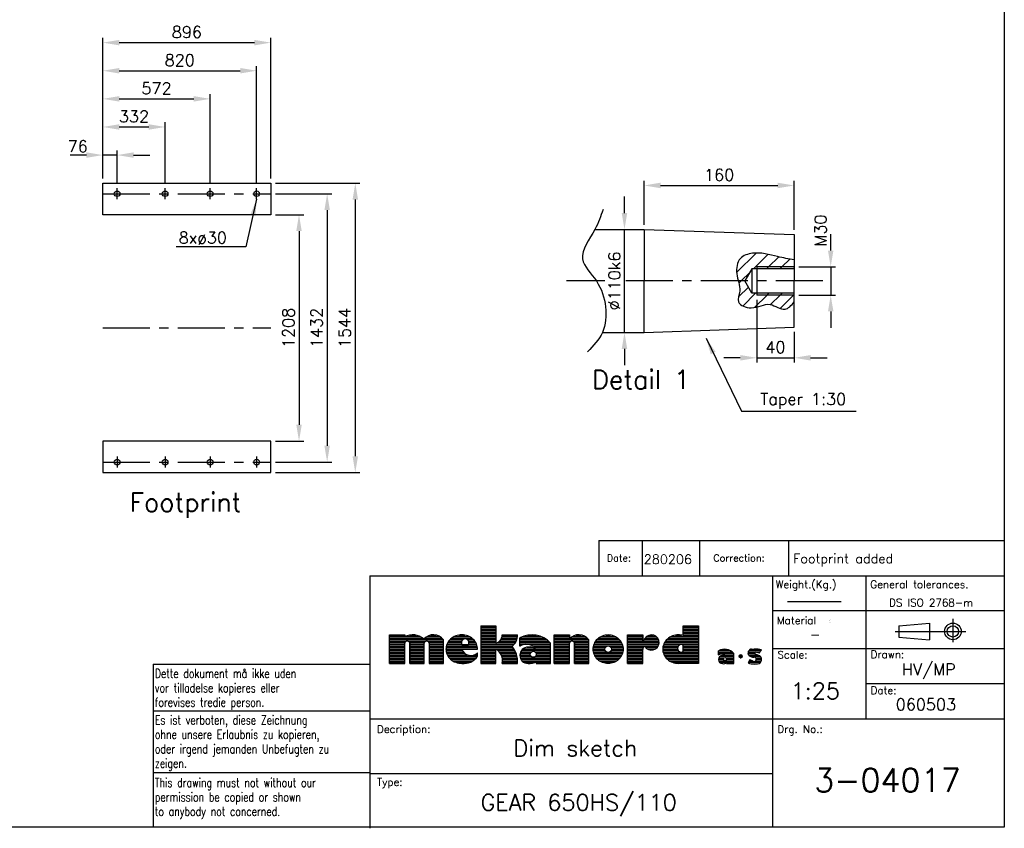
# Model space of a CAD drawing. Extents: x 0 to 10500, y -7 to 7425.
# Tile 3 of 4: x 5250 to 10500, y -7 to 4308. Entities that reach past the tile are written whole.
import ezdxf
from ezdxf.enums import TextEntityAlignment as Align

# ---------------------------------------------------------------- set-up
doc = ezdxf.new("R2010")
doc.units = 0
doc.header["$LTSCALE"] = 200
doc.header["$MEASUREMENT"] = 0
doc.header["$PDSIZE"] = 3
doc.linetypes.add('CENTER', pattern=[2, 1.25, -0.25, 0.25, -0.25])
doc.layers.get('0').update_dxf_attribs({"linetype": 'CONTINUOUS'})
doc.layers.get('DEFPOINTS').update_dxf_attribs({"linetype": 'CONTINUOUS'})
for name, color, linetype in [('1', 3, 'CENTER'), ('2', 1, 'CONTINUOUS'), ('DIM', 1, 'CONTINUOUS'), ('TEKST', 5, 'CONTINUOUS')]:
    doc.layers.add(name, color=color, linetype=linetype)
doc.styles.add('ROMANS', font='ROMANS.shx')
doc.styles.get("Standard").update_dxf_attribs({"font": 'romans.shx'})
doc.styles.add('TYPE-1', font='romans', dxfattribs={"width": 0.76})
doc.dimstyles.new('OPSAT', dxfattribs={"dimtxt": 3.5, "dimasz": 4, "dimexe": 2, "dimexo": 0, "dimgap": 0.09, "dimtad": 1, "dimtoh": 1, "dimdec": 3, "dimzin": 0, "dimdsep": 46, "dimtxsty": 'ROMANS', "dimcen": 0.09, "dimclrd": 256, "dimclre": 256, "dimclrt": 256, "dimadec": 0, "dimazin": 0, "dimtfac": 1, "dimtdec": 3, "dimtix": 1, "dimtmove": 2, "dimatfit": 3, "dimfxl": 1, "dimtolj": 1, "dimarcsym": 0})

# ---------------------------------------------------------------- blocks, each defined once
blk = doc.blocks.new('*D21')
at = {"layer": '1', "color": 6, "linetype": 'ByBlock', "lineweight": -2, "transparency": 16777216}
for p, q in [((8474.8, 3276.1), (8474.8, 3363.6)), ((8473.3, 3188.6), (8499.8, 3188.6)), ((8474.8, 2638.6), (8474.8, 3188.6)), ((8493.2, 2638.6), (8499.8, 2638.6)), ((8474.8, 2551.1), (8474.8, 2463.6))]:
    blk.add_line(p, q, dxfattribs=at)
at = {"layer": '1', "color": 6, "linetype": 'ByBlock', "transparency": 16777216}
for points in [[(8460.2, 3276.1), (8489.3, 3276.1), (8474.8, 3188.6)], [(8460.2, 2551.1), (8489.3, 2551.1), (8474.8, 2638.6)]]:
    blk.add_solid(points, dxfattribs=at)
at = {"layer": 'DEFPOINTS', "color": 0, "linetype": 'ByBlock', "transparency": 16777216}
for p in [(8448.3, 3188.6), (8474.8, 3188.6), (8468.2, 2638.6)]:
    blk.add_point(p, dxfattribs=at)
at = {"layer": '1', "color": 5, "linetype": 'ByBlock', "transparency": 16777216, "insert": (8421.3, 2913.6), "char_height": 62.5, "attachment_point": 5, "rotation": 90}
blk.add_mtext('\\A1;%%c110k6', dxfattribs=at)
blk = doc.blocks.new('*D22')
at = {"layer": '1', "color": 6, "lineweight": -2, "transparency": 16777216}
for p, q in [((9574.3, 3076.1), (9574.3, 3163.6)), ((9404.6, 2988.6), (9599.3, 2988.6)), ((9574.3, 2988.6), (9574.3, 2838.6)), ((9404.6, 2838.6), (9599.3, 2838.6)), ((9574.3, 2751.1), (9574.3, 2663.6))]:
    blk.add_line(p, q, dxfattribs=at)
at = {"layer": '1', "color": 6, "transparency": 16777216}
for points in [[(9559.7, 3076.1), (9588.9, 3076.1), (9574.3, 2988.6)], [(9559.7, 2751.1), (9588.9, 2751.1), (9574.3, 2838.6)]]:
    blk.add_solid(points, dxfattribs=at)
at = {"layer": 'DEFPOINTS', "color": 0, "transparency": 16777216}
for p in [(9379.6, 2988.6), (9379.6, 2838.6), (9574.3, 2838.6)]:
    blk.add_point(p, dxfattribs=at)
at = {"layer": '1', "color": 5, "transparency": 16777216, "insert": (9520.1, 3182.6), "char_height": 62.5, "attachment_point": 5, "rotation": 90}
blk.add_mtext('\\A1;M30', dxfattribs=at)
blk = doc.blocks.new('*D23')
at = {"layer": '1', "color": 6, "linetype": 'ByBlock', "lineweight": -2, "transparency": 16777216}
for p, q in [((9179.6, 2813.6), (9179.6, 2478.7)), ((9379.6, 2641.6), (9379.6, 2478.7)), ((9092.1, 2503.7), (9004.6, 2503.7)), ((9179.6, 2503.7), (9379.6, 2503.7)), ((9467.1, 2503.7), (9554.6, 2503.7))]:
    blk.add_line(p, q, dxfattribs=at)
at = {"layer": '1', "color": 6, "linetype": 'ByBlock', "transparency": 16777216}
for points in [[(9092.1, 2518.3), (9092.1, 2489.1), (9179.6, 2503.7)], [(9467.1, 2518.3), (9467.1, 2489.1), (9379.6, 2503.7)]]:
    blk.add_solid(points, dxfattribs=at)
at = {"layer": 'DEFPOINTS', "color": 0, "linetype": 'ByBlock', "transparency": 16777216}
for p in [(9179.6, 2838.6), (9379.6, 2666.6), (9379.6, 2503.7)]:
    blk.add_point(p, dxfattribs=at)
at = {"layer": '1', "color": 5, "linetype": 'ByBlock', "transparency": 16777216, "insert": (9279.6, 2560), "char_height": 62.5, "attachment_point": 5}
blk.add_mtext('\\A1;40', dxfattribs=at)
blk = doc.blocks.new('*D24')
at = {"layer": '1', "color": 6, "linetype": 'ByBlock', "lineweight": -2, "transparency": 16777216}
for p, q in [((8579.6, 3213.6), (8579.6, 3448.3)), ((8667.1, 3423.3), (9292.1, 3423.3)), ((9379.6, 3185.7), (9379.6, 3448.3))]:
    blk.add_line(p, q, dxfattribs=at)
at = {"layer": '1', "color": 6, "linetype": 'ByBlock', "transparency": 16777216}
for points in [[(8667.1, 3437.9), (8667.1, 3408.7), (8579.6, 3423.3)], [(9292.1, 3437.9), (9292.1, 3408.7), (9379.6, 3423.3)]]:
    blk.add_solid(points, dxfattribs=at)
at = {"layer": 'DEFPOINTS', "color": 0, "linetype": 'ByBlock', "transparency": 16777216}
for p in [(9379.6, 3423.3), (8579.6, 3188.6), (9379.6, 3160.7)]:
    blk.add_point(p, dxfattribs=at)
at = {"layer": '1', "color": 5, "linetype": 'ByBlock', "transparency": 16777216, "insert": (8979.6, 3479.6), "char_height": 62.5, "attachment_point": 5}
blk.add_mtext('\\A1;160', dxfattribs=at)
blk = doc.blocks.new('*D25')
at = {"layer": 'DEFPOINTS', "color": 0, "transparency": 16777216}
for p in [(5693.4, 3585.3), (5693.4, 3435.3), (5769.4, 3408.6)]:
    blk.add_point(p, dxfattribs=at)
at = {"layer": 'DIM', "color": 6, "lineweight": -2, "transparency": 16777216}
for p, q in [((5605.9, 3585.3), (5518.4, 3585.3)), ((5693.4, 3460.3), (5693.4, 3610.3)), ((5769.4, 3585.3), (5693.4, 3585.3)), ((5769.4, 3433.6), (5769.4, 3610.3)), ((5856.9, 3585.3), (5944.4, 3585.3))]:
    blk.add_line(p, q, dxfattribs=at)
at = {"layer": 'DIM', "color": 6, "transparency": 16777216}
for points in [[(5605.9, 3599.9), (5605.9, 3570.7), (5693.4, 3585.3)], [(5856.9, 3599.9), (5856.9, 3570.7), (5769.4, 3585.3)]]:
    blk.add_solid(points, dxfattribs=at)
at = {"layer": 'DIM', "color": 5, "transparency": 16777216, "insert": (5559.6, 3632.1), "char_height": 62.5, "attachment_point": 5}
blk.add_mtext('\\A1;76', dxfattribs=at)
blk = doc.blocks.new('*D26')
at = {"layer": 'DEFPOINTS', "color": 0, "transparency": 16777216}
for p in [(6025.4, 3735.3), (5693.4, 3435.3), (6025.4, 3408.6)]:
    blk.add_point(p, dxfattribs=at)
at = {"layer": 'DIM', "color": 6, "lineweight": -2, "transparency": 16777216}
for p, q in [((5693.4, 3460.3), (5693.4, 3760.3)), ((5780.9, 3735.3), (5937.9, 3735.3)), ((6025.4, 3433.6), (6025.4, 3760.3))]:
    blk.add_line(p, q, dxfattribs=at)
at = {"layer": 'DIM', "color": 6, "transparency": 16777216}
for points in [[(5780.9, 3749.9), (5780.9, 3720.7), (5693.4, 3735.3)], [(5937.9, 3749.9), (5937.9, 3720.7), (6025.4, 3735.3)]]:
    blk.add_solid(points, dxfattribs=at)
at = {"layer": 'DIM', "color": 5, "transparency": 16777216, "insert": (5859.4, 3791.6), "char_height": 62.5, "attachment_point": 5}
blk.add_mtext('\\A1;332', dxfattribs=at)
blk = doc.blocks.new('*D27')
at = {"layer": 'DEFPOINTS', "color": 0, "transparency": 16777216}
for p in [(6265.4, 3885.3), (5693.4, 3435.3), (6265.4, 3408.6)]:
    blk.add_point(p, dxfattribs=at)
at = {"layer": 'DIM', "color": 6, "lineweight": -2, "transparency": 16777216}
for p, q in [((5693.4, 3460.3), (5693.4, 3910.3)), ((5780.9, 3885.3), (6177.9, 3885.3)), ((6265.4, 3433.6), (6265.4, 3910.3))]:
    blk.add_line(p, q, dxfattribs=at)
at = {"layer": 'DIM', "color": 6, "transparency": 16777216}
for points in [[(5780.9, 3899.9), (5780.9, 3870.7), (5693.4, 3885.3)], [(6177.9, 3899.9), (6177.9, 3870.7), (6265.4, 3885.3)]]:
    blk.add_solid(points, dxfattribs=at)
at = {"layer": 'DIM', "color": 5, "transparency": 16777216, "insert": (5979.4, 3941.6), "char_height": 62.5, "attachment_point": 5}
blk.add_mtext('\\A1;572', dxfattribs=at)
blk = doc.blocks.new('*D28')
at = {"layer": 'DEFPOINTS', "color": 0, "transparency": 16777216}
for p in [(6513.4, 4035.3), (5693.4, 3435.3), (6513.4, 3408.6)]:
    blk.add_point(p, dxfattribs=at)
at = {"layer": 'DIM', "color": 6, "lineweight": -2, "transparency": 16777216}
for p, q in [((5693.4, 3460.3), (5693.4, 4060.3)), ((6513.4, 3433.6), (6513.4, 4060.3)), ((5780.9, 4035.3), (6425.9, 4035.3))]:
    blk.add_line(p, q, dxfattribs=at)
at = {"layer": 'DIM', "color": 6, "transparency": 16777216}
for points in [[(5780.9, 4049.9), (5780.9, 4020.7), (5693.4, 4035.3)], [(6425.9, 4049.9), (6425.9, 4020.7), (6513.4, 4035.3)]]:
    blk.add_solid(points, dxfattribs=at)
at = {"layer": 'DIM', "color": 5, "transparency": 16777216, "insert": (6103.4, 4091.6), "char_height": 62.5, "attachment_point": 5}
blk.add_mtext('\\A1;820', dxfattribs=at)
blk = doc.blocks.new('*D29')
at = {"layer": 'DEFPOINTS', "color": 0, "transparency": 16777216}
for p in [(6589.4, 4185.3), (5693.4, 3435.3), (6589.4, 3435.3)]:
    blk.add_point(p, dxfattribs=at)
at = {"layer": 'DIM', "color": 6, "lineweight": -2, "transparency": 16777216}
for p, q in [((5693.4, 3460.3), (5693.4, 4210.3)), ((6589.4, 3460.3), (6589.4, 4210.3)), ((5780.9, 4185.3), (6501.9, 4185.3))]:
    blk.add_line(p, q, dxfattribs=at)
at = {"layer": 'DIM', "color": 6, "transparency": 16777216}
for points in [[(5780.9, 4199.9), (5780.9, 4170.7), (5693.4, 4185.3)], [(6501.9, 4199.9), (6501.9, 4170.7), (6589.4, 4185.3)]]:
    blk.add_solid(points, dxfattribs=at)
at = {"layer": 'DIM', "color": 5, "transparency": 16777216, "insert": (6141.4, 4241.6), "char_height": 62.5, "attachment_point": 5}
blk.add_mtext('\\A1;896', dxfattribs=at)
blk = doc.blocks.new('*D30')
at = {"layer": 'DEFPOINTS', "color": 0, "transparency": 16777216}
for p in [(6589.4, 3267.3), (6589.4, 2059.3), (6739.4, 2059.3)]:
    blk.add_point(p, dxfattribs=at)
at = {"layer": 'DIM', "color": 6, "lineweight": -2, "transparency": 16777216}
for p, q in [((6614.4, 3267.3), (6764.4, 3267.3)), ((6739.4, 3179.8), (6739.4, 2146.8)), ((6614.4, 2059.3), (6764.4, 2059.3))]:
    blk.add_line(p, q, dxfattribs=at)
at = {"layer": 'DIM', "color": 6, "transparency": 16777216}
for points in [[(6724.8, 3179.8), (6754, 3179.8), (6739.4, 3267.3)], [(6724.8, 2146.8), (6754, 2146.8), (6739.4, 2059.3)]]:
    blk.add_solid(points, dxfattribs=at)
at = {"layer": 'DIM', "color": 5, "transparency": 16777216, "insert": (6683.2, 2663.3), "char_height": 62.5, "attachment_point": 5, "rotation": 90}
blk.add_mtext('\\A1;1208', dxfattribs=at)
blk = doc.blocks.new('*D31')
at = {"layer": 'DEFPOINTS', "color": 0, "transparency": 16777216}
for p in [(6589.4, 3379.3), (6589.4, 1947.3), (6889.4, 1947.3)]:
    blk.add_point(p, dxfattribs=at)
at = {"layer": 'DIM', "color": 6, "lineweight": -2, "transparency": 16777216}
for p, q in [((6614.4, 3379.3), (6914.4, 3379.3)), ((6889.4, 3291.8), (6889.4, 2034.8)), ((6614.4, 1947.3), (6914.4, 1947.3))]:
    blk.add_line(p, q, dxfattribs=at)
at = {"layer": 'DIM', "color": 6, "transparency": 16777216}
for points in [[(6874.8, 3291.8), (6904, 3291.8), (6889.4, 3379.3)], [(6874.8, 2034.8), (6904, 2034.8), (6889.4, 1947.3)]]:
    blk.add_solid(points, dxfattribs=at)
at = {"layer": 'DIM', "color": 5, "transparency": 16777216, "insert": (6833.2, 2663.3), "char_height": 62.5, "attachment_point": 5, "rotation": 90}
blk.add_mtext('\\A1;1432', dxfattribs=at)
blk = doc.blocks.new('*D32')
at = {"layer": 'DEFPOINTS', "color": 0, "transparency": 16777216}
for p in [(6589.4, 3435.3), (6589.4, 1891.3), (7039.4, 1891.3)]:
    blk.add_point(p, dxfattribs=at)
at = {"layer": 'DIM', "color": 6, "lineweight": -2, "transparency": 16777216}
for p, q in [((6614.4, 3435.3), (7064.4, 3435.3)), ((7039.4, 3347.8), (7039.4, 1978.8)), ((6614.4, 1891.3), (7064.4, 1891.3))]:
    blk.add_line(p, q, dxfattribs=at)
at = {"layer": 'DIM', "color": 6, "transparency": 16777216}
for points in [[(7024.8, 3347.8), (7054, 3347.8), (7039.4, 3435.3)], [(7024.8, 1978.8), (7054, 1978.8), (7039.4, 1891.3)]]:
    blk.add_solid(points, dxfattribs=at)
at = {"layer": 'DIM', "color": 5, "transparency": 16777216, "insert": (6983.2, 2663.3), "char_height": 62.5, "attachment_point": 5, "rotation": 90}
blk.add_mtext('\\A1;1544', dxfattribs=at)
blk = doc.blocks.new('HEAD_A2')
at = {"layer": '1', "ltscale": 3}
for tag, p in [('MATERIAL', (-36.36, 36.06)), ('DRAWN', (-15.94, 29.3)), ('SCALE', (-37.08, 25.38)), ('DATE', (-15.39, 22.24)), ('DESCRIPTION', (-90.24, 14.66)), ('DRAWING_NO', (-24.92, 7.33)), ('TYPE', (-90.32, 2.59))]:
    blk.add_attdef(tag, text='', height=3.5, dxfattribs=at).set_placement(p, align=Align.CENTER)
blk = doc.blocks.new('CORRECTION')
for p, q in [((-86.45, 7.5), (0, 7.5)), ((-86.45, 7.5), (-86.45, 0)), ((-77.26, 7.5), (-77.26, 0)), ((-65.03, 7.5), (-65.03, 0)), ((-46, 7.5), (-46, 0))]:
    blk.add_line(p, q)
at = {"layer": '1', "flags": 4}
for tag, p in [('DATE', (-75.93, 1.42)), ('CORRECTION', (-44.88, 1.42))]:
    blk.add_attdef(tag, p, '', height=3.5, dxfattribs=at)
at = {"layer": '2'}
for s, p in [('Date:', (-84.78, 3)), ('Correction:', (-62.06, 3))]:
    blk.add_text(s, height=1.5, dxfattribs=at).set_placement(p)
blk = doc.blocks.new('*X39')
at = {"color": 0}
for p, q in [((327.22, 36), (330.26, 36)), ((327.22, 35.7), (330.26, 35.7)), ((327.22, 35.4), (330.26, 35.4)), ((323.96, 33.3), (330.26, 33.3)), ((324.31, 33.6), (330.26, 33.6)), ((324.79, 33.9), (330.26, 33.9)), ((325.72, 34.2), (326.9, 34.2)), ((327.22, 35.1), (330.26, 35.1)), ((327.22, 34.8), (330.26, 34.8)), ((327.22, 34.5), (330.26, 34.5)), ((327.22, 34.2), (330.26, 34.2)), ((323.17, 31.5), (326.11, 31.5)), ((323.2, 31.8), (326.14, 31.8)), ((323.26, 32.1), (326.33, 32.1)), ((323.37, 32.4), (330.26, 32.4)), ((323.51, 32.7), (330.26, 32.7)), ((323.71, 33), (330.26, 33)), ((327.22, 32.1), (330.26, 32.1)), ((327.22, 31.8), (330.26, 31.8)), ((327.22, 31.5), (330.26, 31.5)), ((323.18, 31.2), (326.2, 31.2)), ((323.22, 30.9), (326.51, 30.9)), ((323.3, 30.6), (330.26, 30.6)), ((323.42, 30.3), (330.26, 30.3)), ((323.59, 30), (330.26, 30)), ((323.81, 29.7), (330.26, 29.7)), ((324.1, 29.4), (330.26, 29.4)), ((327.2, 30.9), (330.26, 30.9)), ((327.22, 31.2), (330.26, 31.2)), ((324.5, 29.1), (330.26, 29.1)), ((325.09, 28.8), (330.26, 28.8))]:
    blk.add_line(p, q, dxfattribs=at)
blk = doc.blocks.new('*X35')
at = {"color": 0}
for p, q in [((287.03, 36), (290.07, 36)), ((287.03, 35.7), (290.07, 35.7)), ((287.03, 35.4), (290.07, 35.4)), ((287.03, 35.1), (290.07, 35.1)), ((287.03, 34.8), (290.07, 34.8)), ((287.03, 34.5), (290.07, 34.5)), ((287.03, 34.2), (290.07, 34.2)), ((287.03, 33.9), (290.07, 33.9)), ((287.03, 33.6), (290.07, 33.6)), ((287.03, 33.3), (290.07, 33.3)), ((291.05, 33.3), (294.22, 33.3)), ((291.2, 33.6), (294.3, 33.6)), ((291.27, 33.9), (294.33, 33.9)), ((291.28, 34.2), (294.32, 34.2)), ((287.03, 33), (290.07, 33)), ((287.03, 32.7), (290.07, 32.7)), ((287.03, 32.4), (293.68, 32.4)), ((287.03, 32.1), (293.33, 32.1)), ((287.03, 31.8), (293.39, 31.8)), ((287.03, 31.5), (293.6, 31.5)), ((290.32, 32.7), (293.93, 32.7)), ((290.8, 33), (294.1, 33)), ((287.03, 31.2), (290.07, 31.2)), ((287.03, 30.9), (290.07, 30.9)), ((287.03, 30.6), (290.07, 30.6)), ((287.03, 30.3), (290.07, 30.3)), ((287.03, 30), (290.07, 30)), ((287.03, 29.7), (290.07, 29.7)), ((287.03, 29.4), (290.07, 29.4)), ((290.39, 31.2), (293.77, 31.2)), ((290.72, 30.9), (293.92, 30.9)), ((290.95, 30.6), (294.05, 30.6)), ((291.12, 30.3), (294.15, 30.3)), ((291.24, 30), (294.22, 30)), ((291.32, 29.7), (294.28, 29.7)), ((291.36, 29.4), (294.32, 29.4)), ((287.03, 29.1), (290.07, 29.1)), ((287.03, 28.8), (290.07, 28.8)), ((291.33, 28.8), (294.33, 28.8)), ((291.36, 29.1), (294.33, 29.1))]:
    blk.add_line(p, q, dxfattribs=at)
blk = doc.blocks.new('*X33')
at = {"color": 0}
for p, q in [((268.94, 34.2), (271.94, 34.2)), ((268.94, 33.9), (271.94, 33.9)), ((268.94, 33.6), (275.59, 33.6)), ((268.94, 33.3), (279.59, 33.3)), ((272.05, 33.9), (275.1, 33.9)), ((272.92, 34.2), (274.22, 34.2)), ((275.95, 33.6), (279.31, 33.6)), ((276.35, 33.9), (278.91, 33.9)), ((277.1, 34.2), (278.16, 34.2)), ((268.94, 33), (272.26, 33)), ((268.94, 32.7), (271.96, 32.7)), ((268.94, 32.4), (271.94, 32.4)), ((268.94, 32.1), (271.94, 32.1)), ((268.94, 31.8), (271.94, 31.8)), ((268.94, 31.5), (271.94, 31.5)), ((272.64, 33), (276.11, 33)), ((272.93, 32.7), (275.81, 32.7)), ((272.95, 32.4), (275.79, 32.4)), ((272.95, 32.1), (275.79, 32.1)), ((272.95, 31.8), (275.79, 31.8)), ((272.95, 31.5), (275.79, 31.5)), ((276.48, 33), (279.64, 33)), ((276.78, 32.7), (279.64, 32.7)), ((276.8, 32.4), (279.64, 32.4)), ((276.8, 32.1), (279.64, 32.1)), ((276.8, 31.8), (279.64, 31.8)), ((276.8, 31.5), (279.64, 31.5)), ((268.94, 31.2), (271.94, 31.2)), ((268.94, 30.9), (271.94, 30.9)), ((268.94, 30.6), (271.94, 30.6)), ((268.94, 30.3), (271.94, 30.3)), ((268.94, 30), (271.94, 30)), ((268.94, 29.7), (271.94, 29.7)), ((268.94, 29.4), (271.94, 29.4)), ((272.95, 31.2), (275.79, 31.2)), ((272.95, 30.9), (275.79, 30.9)), ((272.95, 30.6), (275.79, 30.6)), ((272.95, 30.3), (275.79, 30.3)), ((272.95, 30), (275.79, 30)), ((272.95, 29.7), (275.79, 29.7)), ((272.95, 29.4), (275.79, 29.4)), ((276.8, 31.2), (279.64, 31.2)), ((276.8, 30.9), (279.64, 30.9)), ((276.8, 30.6), (279.64, 30.6)), ((276.8, 30.3), (279.64, 30.3)), ((276.8, 30), (279.64, 30)), ((276.8, 29.7), (279.64, 29.7)), ((276.8, 29.4), (279.64, 29.4)), ((268.94, 29.1), (271.94, 29.1)), ((268.94, 28.8), (271.94, 28.8)), ((272.95, 29.1), (275.79, 29.1)), ((272.95, 28.8), (275.79, 28.8)), ((276.8, 29.1), (279.64, 29.1)), ((276.8, 28.8), (279.64, 28.8))]:
    blk.add_line(p, q, dxfattribs=at)
blk = doc.blocks.new('*X34')
at = {"color": 0}
for p, q in [((280.94, 33.3), (283.5, 33.3)), ((281.28, 33.6), (285.28, 33.6)), ((281.77, 33.9), (284.8, 33.9)), ((282.69, 34.2), (283.87, 34.2)), ((284.38, 33.3), (285.63, 33.3)), ((280.14, 31.5), (286.42, 31.5)), ((280.17, 31.8), (286.39, 31.8)), ((280.24, 32.1), (286.33, 32.1)), ((280.34, 32.4), (283.25, 32.4)), ((280.49, 32.7), (283.19, 32.7)), ((280.68, 33), (283.25, 33)), ((284.62, 33), (285.88, 33)), ((284.63, 32.4), (286.22, 32.4)), ((284.69, 32.7), (286.08, 32.7)), ((280.15, 31.2), (283.38, 31.2)), ((280.19, 30.9), (283.57, 30.9)), ((280.28, 30.6), (283.86, 30.6)), ((280.4, 30.3), (284.37, 30.3)), ((280.56, 30), (286.42, 30)), ((280.78, 29.7), (286.19, 29.7)), ((281.07, 29.4), (285.89, 29.4)), ((285.8, 30.3), (286.42, 30.3)), ((286.3, 30.6), (286.42, 30.6)), ((281.47, 29.1), (285.5, 29.1)), ((282.07, 28.8), (284.92, 28.8))]:
    blk.add_line(p, q, dxfattribs=at)
blk = doc.blocks.new('*X36')
at = {"color": 0}
for p, q in [((294.82, 33.6), (299.72, 33.6)), ((294.82, 33.3), (300.17, 33.3)), ((295.35, 33.9), (299.12, 33.9)), ((296.36, 34.2), (298.11, 34.2)), ((294.82, 33), (300.53, 33)), ((294.82, 32.7), (300.84, 32.7)), ((294.82, 32.4), (300.9, 32.4)), ((294.82, 32.1), (294.97, 32.1)), ((295.48, 31.5), (297.78, 31.5)), ((296.19, 31.8), (297.26, 31.8)), ((297.3, 32.1), (300.9, 32.1)), ((297.77, 31.8), (300.9, 31.8)), ((297.86, 31.5), (300.9, 31.5)), ((294.83, 30.3), (296.86, 30.3)), ((294.84, 30), (297, 30)), ((294.87, 30.6), (296.88, 30.6)), ((294.9, 29.7), (300.9, 29.7)), ((294.98, 30.9), (297.11, 30.9)), ((295.04, 29.4), (300.9, 29.4)), ((295.17, 31.2), (300.9, 31.2)), ((297.81, 30.9), (300.9, 30.9)), ((297.91, 30), (300.9, 30)), ((298.03, 30.6), (300.9, 30.6)), ((298.06, 30.3), (300.9, 30.3)), ((295.25, 29.1), (300.9, 29.1)), ((295.63, 28.8), (297.8, 28.8)), ((298.06, 28.8), (300.9, 28.8))]:
    blk.add_line(p, q, dxfattribs=at)
blk = doc.blocks.new('*X40')
at = {"color": 0}
for p, q in [((301.65, 34.2), (304.65, 34.2)), ((301.65, 33.9), (304.65, 33.9)), ((301.65, 33.6), (304.65, 33.6)), ((301.65, 33.3), (308.45, 33.3)), ((304.8, 33.6), (308.17, 33.6)), ((305.2, 33.9), (307.77, 33.9)), ((305.96, 34.2), (307.01, 34.2)), ((301.65, 33), (304.96, 33)), ((301.65, 32.7), (304.67, 32.7)), ((301.65, 32.4), (304.65, 32.4)), ((301.65, 32.1), (304.65, 32.1)), ((301.65, 31.8), (304.65, 31.8)), ((301.65, 31.5), (304.65, 31.5)), ((305.34, 33), (308.49, 33)), ((305.64, 32.7), (308.49, 32.7)), ((305.66, 32.4), (308.49, 32.4)), ((305.66, 32.1), (308.49, 32.1)), ((305.66, 31.8), (308.49, 31.8)), ((305.66, 31.5), (308.49, 31.5)), ((301.65, 31.2), (304.65, 31.2)), ((301.65, 30.9), (304.65, 30.9)), ((301.65, 30.6), (304.65, 30.6)), ((301.65, 30.3), (304.65, 30.3)), ((301.65, 30), (304.65, 30)), ((301.65, 29.7), (304.65, 29.7)), ((301.65, 29.4), (304.65, 29.4)), ((305.66, 31.2), (308.49, 31.2)), ((305.66, 30.9), (308.49, 30.9)), ((305.66, 30.6), (308.49, 30.6)), ((305.66, 30.3), (308.49, 30.3)), ((305.66, 30), (308.49, 30)), ((305.66, 29.7), (308.49, 29.7)), ((305.66, 29.4), (308.49, 29.4)), ((301.65, 29.1), (304.65, 29.1)), ((301.65, 28.8), (304.65, 28.8)), ((305.66, 29.1), (308.49, 29.1)), ((305.66, 28.8), (308.49, 28.8))]:
    blk.add_line(p, q, dxfattribs=at)
blk = doc.blocks.new('*X38')
at = {"color": 0}
for p, q in [((316.18, 34.2), (319.22, 34.2)), ((316.18, 33.9), (319.22, 33.9)), ((316.18, 33.6), (319.22, 33.6)), ((316.18, 33.3), (319.22, 33.3)), ((319.45, 33.3), (322.35, 33.3)), ((319.7, 33.6), (322.19, 33.6)), ((319.97, 33.9), (321.91, 33.9)), ((320.56, 34.2), (321.33, 34.2)), ((316.18, 33), (322.44, 33)), ((316.18, 32.7), (322.46, 32.7)), ((316.18, 32.4), (322.42, 32.4)), ((316.18, 32.1), (322.32, 32.1)), ((316.18, 31.8), (319.31, 31.8)), ((316.18, 31.5), (319.2, 31.5)), ((319.74, 31.8), (322.14, 31.8)), ((320.05, 31.5), (321.83, 31.5)), ((316.18, 31.2), (319.22, 31.2)), ((316.18, 30.9), (319.22, 30.9)), ((316.18, 30.6), (319.22, 30.6)), ((316.18, 30.3), (319.22, 30.3)), ((316.18, 30), (319.22, 30)), ((316.18, 29.7), (319.22, 29.7)), ((316.18, 29.4), (319.22, 29.4)), ((316.18, 29.1), (319.22, 29.1)), ((316.18, 28.8), (319.22, 28.8))]:
    blk.add_line(p, q, dxfattribs=at)
blk = doc.blocks.new('*X37')
at = {"color": 0}
for p, q in [((310.09, 33.3), (314.59, 33.3)), ((310.43, 33.6), (314.25, 33.6)), ((310.92, 33.9), (313.76, 33.9)), ((311.95, 34.2), (312.73, 34.2)), ((309.3, 31.5), (311.69, 31.5)), ((309.33, 31.8), (311.81, 31.8)), ((309.39, 32.1), (315.29, 32.1)), ((309.5, 32.4), (315.18, 32.4)), ((309.64, 32.7), (315.04, 32.7)), ((309.83, 33), (314.85, 33)), ((312.87, 31.8), (315.35, 31.8)), ((312.99, 31.5), (315.38, 31.5)), ((309.31, 31.2), (311.72, 31.2)), ((309.35, 30.9), (311.93, 30.9)), ((309.43, 30.6), (315.25, 30.6)), ((309.55, 30.3), (315.13, 30.3)), ((309.72, 30), (314.96, 30)), ((309.94, 29.7), (314.74, 29.7)), ((310.22, 29.4), (314.46, 29.4)), ((312.75, 30.9), (315.33, 30.9)), ((312.96, 31.2), (315.37, 31.2)), ((310.62, 29.1), (314.06, 29.1)), ((311.23, 28.8), (313.45, 28.8))]:
    blk.add_line(p, q, dxfattribs=at)
blk = doc.blocks.new('*X41')
at = {"color": 0}
for p, q in [((334.24, 30.9), (336.92, 30.9)), ((334.24, 30.6), (337.25, 30.6)), ((334.24, 30.3), (334.29, 30.3)), ((334.24, 29.4), (335.26, 29.4)), ((334.31, 29.7), (335.37, 29.7)), ((334.48, 31.2), (336.41, 31.2)), ((334.55, 30), (335.72, 30)), ((335.49, 30.3), (337.27, 30.3)), ((335.74, 29.7), (337.27, 29.7)), ((335.76, 30), (337.27, 30)), ((335.85, 29.4), (337.27, 29.4)), ((334.28, 29.1), (337.27, 29.1)), ((334.46, 28.8), (337.27, 28.8))]:
    blk.add_line(p, q, dxfattribs=at)
blk = doc.blocks.new('*X42')
at = {"color": 0}
for p, q in [((338.34, 30), (338.98, 30)), ((338.54, 29.7), (338.78, 29.7)), ((338.56, 30.3), (338.77, 30.3))]:
    blk.add_line(p, q, dxfattribs=at)
blk = doc.blocks.new('*X43')
at = {"color": 0}
for p, q in [((340.11, 30.6), (341.47, 30.6)), ((340.15, 30.9), (342.51, 30.9)), ((340.22, 30.3), (342.08, 30.3)), ((340.36, 31.2), (342.72, 31.2)), ((340.58, 30), (342.59, 30)), ((341.62, 29.7), (342.74, 29.7)), ((341.75, 29.4), (342.79, 29.4)), ((340.16, 28.8), (342.62, 28.8)), ((340.33, 29.1), (341.03, 29.1)), ((340.76, 28.5), (342, 28.5)), ((341.62, 29.1), (342.73, 29.1))]:
    blk.add_line(p, q, dxfattribs=at)
blk = doc.blocks.new('head')
for p, q in [((-135.35, 53.65), (0, 53.65)), ((-135.35, 53.65), (-135.35, -0.27)), ((-49.41, 53.65), (-49.41, 0)), ((-29.54, 53.65), (-29.54, 23.09)), ((-49.41, 46.19), (0, 46.19)), ((-49.41, 38.13), (0, 38.13)), ((-181.53, 34.78), (-181.53, 0)), ((-135.35, 34.71), (-181.53, 34.71)), ((-29.54, 30.67), (0, 30.67)), ((-135.35, 24.71), (-181.53, 24.71)), ((-135.35, 23.09), (0, 23.09)), ((-181.53, 11.68), (-135.35, 11.68)), ((-135.35, 11.41), (-49.41, 11.41))]:
    blk.add_line(p, q)
at = {"layer": '2'}
for p, q in [((-10.96, 44.41), (-10.96, 39.48)), ((-111.68, 42.97), (-111.68, 34.93)), ((-111.68, 42.97), (-108.42, 42.97)), ((-108.42, 42.97), (-108.42, 39.28)), ((-68.51, 42.97), (-65.25, 42.97)), ((-68.51, 40.89), (-68.51, 42.97)), ((-65.25, 42.97), (-65.25, 34.93)), ((-131.15, 41.02), (-127.89, 41.02)), ((-131.11, 34.9), (-131.11, 41)), ((-127.89, 41.02), (-127.89, 40.58)), ((-119.62, 34.93), (-119.62, 39.93)), ((-107.12, 41.02), (-103.85, 41.02)), ((-103.31, 38.62), (-103.31, 40.36)), ((-96.02, 41.02), (-92.76, 41.02)), ((-95.98, 34.9), (-95.98, 41)), ((-92.76, 41.02), (-92.76, 40.15)), ((-88.63, 34.93), (-88.63, 39.93)), ((-80.37, 41.02), (-77.1, 41.02)), ((-80.37, 34.93), (-80.37, 41.02)), ((-77.1, 39.71), (-77.1, 41.02)), ((-77.1, 41.02), (-77.1, 40.15)), ((-76.62, 40.28), (-77.1, 39.71)), ((-23.3, 41.76), (-8.19, 41.76)), ((-127.89, 34.93), (-127.89, 39.28)), ((-126.8, 39.28), (-126.8, 34.93)), ((-126.8, 34.93), (-126.8, 39.28)), ((-123.76, 34.93), (-123.76, 39.28)), ((-122.67, 39.28), (-122.67, 34.93)), ((-115.71, 38.95), (-114.29, 38.95)), ((-115.71, 37.97), (-112.34, 37.97)), ((-112.34, 37.97), (-115.71, 37.97)), ((-108.42, 34.93), (-108.42, 37.97)), ((-100.05, 37.97), (-100.05, 38.3)), ((-96.78, 34.93), (-96.78, 39.28)), ((-92.76, 34.93), (-92.76, 39.28)), ((-91.67, 34.93), (-91.67, 39.28)), ((-91.67, 39.28), (-91.67, 34.93)), ((-77.1, 34.93), (-77.1, 37.86)), ((-68.51, 37.43), (-68.51, 38.84)), ((-52.3, 37.11), (-51.8, 37.83)), ((-51.8, 37.83), (-52.12, 37.93)), ((-112.34, 36.45), (-112.34, 37.21)), ((-60.97, 36.74), (-60.97, 37.61)), ((-59.34, 36.42), (-59.34, 36.58)), ((-57.71, 34.89), (-57.71, 37.07)), ((-54.3, 35.71), (-54.66, 35.07)), ((-53.69, 35.5), (-54.3, 35.71)), ((-52.98, 36.93), (-52.19, 36.65)), ((-52.3, 37.11), (-52.83, 37.29)), ((-131.15, 34.93), (-127.89, 34.93)), ((-126.8, 34.93), (-123.76, 34.93)), ((-122.67, 34.93), (-119.62, 34.93)), ((-111.68, 34.93), (-108.42, 34.93)), ((-107.12, 34.93), (-103.85, 34.93)), ((-99.83, 35.36), (-99.83, 34.93)), ((-99.83, 34.93), (-96.78, 34.93)), ((-96.02, 34.93), (-92.76, 34.93)), ((-91.67, 34.93), (-88.63, 34.93)), ((-80.37, 34.93), (-77.1, 34.93)), ((-65.25, 34.93), (-69.49, 34.93)), ((-59.23, 35.11), (-59.23, 34.89)), ((-59.23, 34.89), (-57.71, 34.89)), ((-54.66, 35.07), (-54.34, 34.93))]:
    blk.add_line(p, q, dxfattribs=at)
at = {"layer": '2', "const_width": 0.0107}
for points in [[(-37.34, 44.25, 1), (-37.14, 44.25, 1)], [(-37.34, 43.63, 1), (-37.14, 43.63, 1)]]:
    blk.add_lwpolyline(points, format="xyb", close=True, dxfattribs=at)
at = {"layer": '2'}
for points in [[(-112.34, 37.97, 0.10791), (-112.59, 39.12, 0.101907), (-113.32, 40.13, 0.094426), (-114.4, 40.78, 0.089741), (-115.71, 41.02, 0.089741), (-117.01, 40.78, 0.094426), (-118.09, 40.13, 0.101907), (-118.83, 39.12, 0.10791), (-119.08, 37.97, 0.10791), (-118.83, 36.82, 0.101907), (-118.09, 35.82, 0.094426), (-117.01, 35.16, 0.089741), (-115.71, 34.93, 0.089741)], [(-68.51, 40.89, 0.066533), (-69.49, 41.02, 0.089741), (-70.79, 40.78, 0.094426), (-71.87, 40.13, 0.101907), (-72.61, 39.12, 0.10791), (-72.86, 37.97, 0.10791), (-72.61, 36.82, 0.101907), (-71.87, 35.82, 0.094426), (-70.79, 35.16, 0.089741), (-69.49, 34.93, 0.089741)]]:
    blk.add_lwpolyline(points, format="xyb", dxfattribs=at)
blk.add_lwpolyline([(-87.76, 37.97, 0.105711), (-87.51, 36.83, 0.101194), (-86.8, 35.84, 0.0954), (-85.75, 35.19, 0.091671), (-84.49, 34.96, 0.091671), (-83.23, 35.19, 0.0954), (-82.19, 35.84, 0.101194), (-81.48, 36.83, 0.105711), (-81.23, 37.97, 0.105711), (-81.48, 39.11, 0.101194), (-82.19, 40.1, 0.0954), (-83.23, 40.75, 0.091671), (-84.49, 40.99, 0.091671), (-85.75, 40.75, 0.0954), (-86.8, 40.1, 0.101194), (-87.51, 39.11, 0.105711)], format="xyb", close=True, dxfattribs=at)
for centre, radius in [((-84.49, 37.97), 0.707), ((-100.48, 36.88), 0.653), ((-59.56, 35.87), 0.326), ((-56.22, 36.45), 0.344)]:
    blk.add_circle(centre, radius, dxfattribs=at)
for centre, radius, start, end in [((-126.14, 37.38), 3.65, 49.2687, 118.7133), ((-121.78, 38.36), 2.67, 36.1312, 137.8432), ((-115, 39.34), 0.808, 331.0817, 208.9183), ((-108.72, 40.86), 1.61, 280.6509, 5.6093), ((-106.3, 40.75), 2.46, 300.5297, 6.3402), ((-100.72, 35.79), 5.26, 41.5487, 119.5266), ((-90.78, 38.36), 2.67, 36.1312, 137.8432), ((-75.25, 39.39), 1.63, 208.3008, 148.3925), ((-127.35, 39.15), 0.557, 12.6804, 167.3196), ((-123.21, 39.15), 0.557, 12.6804, 167.3196), ((-113.77, 38.69), 2.06, 200.2848, 314.2665), ((-109.72, 35.61), 2.69, 345.1688, 61.2284), ((-108.8, 35.37), 4.97, 354.9104, 40.9455), ((-101.9, 36.22), 2.79, 48.262, 120.3168), ((-101.57, 36.67), 1.74, 90, 270), ((-101.17, 36.93), 1.53, 42.8953, 105.2139), ((-92.22, 39.15), 0.557, 12.6804, 167.3196), ((-76.5, 38.03), 0.62, 105.2551, 195.2551), ((-68.9, 38.14), 0.808, 61.0817, 298.9183), ((-59.68, 35.33), 2.63, 41.5487, 119.5266), ((-53.95, 37.43), 0.545, 66.6112, 148.44), ((-52.92, 33.49), 4.51, 79.7155, 100.2845), ((-115.29, 38.5), 3.6, 263.3408, 325.2683), ((-60.27, 35.54), 1.39, 48.262, 120.3168), ((-60.1, 35.76), 0.87, 90, 270), ((-59.9, 35.9), 0.765, 42.8953, 105.2139), ((-53.93, 37.16), 0.736, 131.0548, 228.9452), ((-53.31, 38.09), 1.85, 233.4709, 265.8829), ((-53.36, 35.81), 0.454, 222.4739, 100.6562), ((-53, 37.15), 0.217, 41.0905, 275.3067), ((-52.84, 35.82), 1.05, 329.0979, 51.7771), ((-101.15, 36.95), 2.06, 258.2669, 309.8056), ((-59.89, 35.9), 1.03, 258.2669, 309.8056), ((-53.3, 38.6), 3.82, 254.2207, 285.7793), ((-52.32, 35.3), 0.382, 278.9189, 357.1066)]:
    blk.add_arc(centre, radius, start, end, dxfattribs=at)
at = {"layer": 'DIM'}
for p, q in [((-46.24, 48.14), (-34.79, 48.14)), ((-22.52, 42.98), (-15.98, 43.54)), ((-22.52, 42.98), (-22.52, 40.55)), ((-15.98, 43.54), (-15.98, 39.99)), ((-22.52, 40.55), (-15.98, 39.99))]:
    blk.add_line(p, q, dxfattribs=at)
for radius in [1.77, 1.22]:
    blk.add_circle((-10.96, 41.76), radius, dxfattribs=at)
at = {"layer": '2', "xscale": 1.074168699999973, "yscale": 1.074168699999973, "zscale": 1.074168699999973}
for name in ['*X35', '*X39', '*X33', '*X34', '*X36', '*X40', '*X37', '*X38', '*X41', '*X42', '*X43']:
    blk.add_blockref(name, (-420, 4.23), dxfattribs=at)
at = {"layer": '1'}
blk.add_text('DS ISO 2768-m', height=1.6113, dxfattribs=at).set_placement((-24.57, 47.09))
at = {"layer": '1', "style": 'TYPE-1', "width": 0.76}
for s, height, p in [('Dette dokument må ikke uden', 1.9214, (-181.17, 31.82)), ('vor tilladelse kopieres eller', 1.9214, (-181.17, 28.75)), ('forevises tredie person.', 1.9214, (-181.17, 25.68)), ('Es ist verboten, diese Zeichnung ', 1.9214, (-181.17, 21.88)), ('ohne unsere Erlaubnis zu kopieren,', 1.9214, (-181.17, 18.81)), ('oder irgend jemanden Unbefugten zu', 1.9214, (-181.17, 15.73)), ('zeigen.', 1.921, (-181.17, 12.66)), ('This drawing must not without our', 1.9214, (-181.17, 8.53)), ('permission be copied or shown', 1.9214, (-181.17, 5.45)), ('to anybody not concerned.', 1.9214, (-181.17, 2.38))]:
    blk.add_text(s, height=height, dxfattribs=at).set_placement(p)
at = {"layer": '2'}
for s, height, p in [('Weight.(Kg.)', 1.6113, (-48.76, 51)), ('General tolerances.', 1.6113, (-28.57, 51)), ('Material', 1.611, (-48.5, 43.28)), ('Scale:', 1.611, (-48.39, 35.96)), ('Drawn:', 1.611, (-28.52, 36.05)), ('Date:', 1.611, (-28.52, 28.37)), ('Decription:', 1.6113, (-133.79, 20.09)), ('Drg. No.:', 1.611, (-48.39, 20.09)), ('Type:', 1.611, (-133.79, 8.81))]:
    blk.add_text(s, height=height, dxfattribs=at).set_placement(p)

msp = doc.modelspace()

# ---------------------------------------------------------------- linework, layer by layer
for p, q in [((8316.9, 3188.6), (8579.6, 3188.6)), ((8579.6, 3188.6), (8579.6, 2913.6)), ((8579.6, 3188.6), (9379.6, 3160.7)), ((9379.6, 3160.7), (9379.6, 2913.6)), ((8579.6, 2638.6), (8579.6, 2913.6)), ((9379.6, 2666.6), (9379.6, 2913.6)), ((8356.8, 2638.6), (8579.6, 2638.6)), ((8579.6, 2638.6), (9379.6, 2666.6))]:
    msp.add_line(p, q)
for points in [[(0, 7425), (10500, 7425), (10500, 0), (0, 0)], [(5693.4, 3435.3), (6589.4, 3435.3), (6589.4, 3267.3), (5693.4, 3267.3)], [(5693.4, 1891.3), (6589.4, 1891.3), (6589.4, 2059.3), (5693.4, 2059.3)]]:
    msp.add_lwpolyline(points, close=True)
for centre in [(5769.4, 3379.3), (6025.4, 3379.3), (6265.4, 3379.3), (6513.4, 3379.3), (5769.4, 1947.3), (6025.4, 1947.3), (6265.4, 1947.3), (6513.4, 1947.3)]:
    msp.add_circle(centre, 15)
at = {"layer": '1'}
for p, q in [((5693.4, 3379.3), (6589.4, 3379.3)), ((5769.4, 3350.1), (5769.4, 3408.6)), ((6025.4, 3350.1), (6025.4, 3408.6)), ((6265.4, 3350.1), (6265.4, 3408.6)), ((6513.4, 3350.1), (6513.4, 3408.6)), ((8369.3, 2913.6), (8165.7, 2913.6)), ((9531.7, 2913.6), (8474.8, 2913.6)), ((5693.4, 2663.3), (6589.4, 2663.3)), ((5693.4, 1947.3), (6589.4, 1947.3)), ((5769.4, 1976.6), (5769.4, 1918.1)), ((6025.4, 1976.6), (6025.4, 1918.1)), ((6265.4, 1976.6), (6265.4, 1918.1)), ((6513.4, 1976.6), (6513.4, 1918.1))]:
    msp.add_line(p, q, dxfattribs=at)
at = {"layer": '1', "linetype": 'ByBlock'}
for p, q in [((9072.6, 2959.3), (9176.2, 3062.8)), ((9162.7, 2978.6), (9239.7, 3055.7)), ((9243.4, 2988.6), (9297.1, 3042.4)), ((9314.1, 2988.6), (9355.8, 3030.4)), ((9097.7, 2913.6), (9143.6, 2959.6)), ((9233.4, 2978.6), (9243.4, 2988.6)), ((9304.1, 2978.6), (9314.1, 2988.6)), ((9374.8, 2978.6), (9379.6, 2983.4)), ((9085.3, 2901.3), (9097.7, 2913.6)), ((9083, 2828.3), (9135.9, 2881.1)), ((9105.5, 2780), (9174.1, 2848.6)), ((9168.4, 2772.3), (9234.8, 2838.6)), ((9234.8, 2838.6), (9244.8, 2848.6)), ((9254.2, 2787.3), (9305.5, 2838.6)), ((9304.5, 2766.9), (9376.2, 2838.6)), ((9305.5, 2838.6), (9315.5, 2848.6)), ((9376.2, 2838.6), (9379.6, 2842))]:
    msp.add_line(p, q, dxfattribs=at)
for points in [[(8360.4, 3294.6), (8316.9, 3188.6), (8251.2, 3031), (8325, 2913.6), (8373.8, 2775.4), (8356.8, 2638.6), (8277.9, 2535.8)], [(9379.6, 3025.6), (9291.1, 3043.6), (9156.5, 3061.4), (9093.1, 3033.7), (9073.3, 2952.5), (9089.1, 2859.5), (9083.2, 2802.1), (9150.5, 2770.4), (9251.5, 2788.2), (9330.7, 2762.5), (9379.6, 2801.7)]]:
    msp.add_spline(points, degree=3, dxfattribs=at)
at = {"layer": '2', "color": 7}
for p, q in [((9154.6, 2978.6), (9117.1, 2913.6)), ((9154.6, 2978.6), (9154.6, 2848.6)), ((9379.6, 2978.6), (9154.6, 2978.6)), ((9154.6, 2848.6), (9117.1, 2913.6)), ((9379.6, 2848.6), (9154.6, 2848.6))]:
    msp.add_line(p, q, dxfattribs=at)
at = {"layer": '2', "color": 1}
for p, q in [((9179.6, 2988.6), (9179.6, 2838.6)), ((9379.6, 2988.6), (9179.6, 2988.6)), ((9379.6, 2838.6), (9179.6, 2838.6))]:
    msp.add_line(p, q, dxfattribs=at)

# ---------------------------------------------------------------- block references
ref = msp.add_blockref('CORRECTION', (10500, 1341.4), dxfattribs=dict(xscale=25, yscale=25, zscale=25))
ref.add_attrib('DATE', '280206', (8577.6, 1403.8), dxfattribs={"layer": 'TEKST', "height": 50, "style": 'ROMANS'})
ref.add_attrib('CORRECTION', 'Footprint added', (9373.8, 1407.5), dxfattribs={"layer": 'TEKST', "height": 50, "style": 'ROMANS'})
at = {"xscale": 25, "yscale": 25, "zscale": 25}
msp.add_blockref('head', (10500, 0), dxfattribs=at)
at = {"layer": '1'}
ref = msp.add_blockref('HEAD_A2', (10500, 4.8), dxfattribs=dict(at, xscale=25, yscale=25, zscale=25))
ref.add_attrib('DESCRIPTION', 'Dim sketch', dxfattribs={"layer": 'TEKST', "ltscale": 3, "height": 87.5, "style": 'ROMANS'}).set_placement((8213.1, 377.4), align=Align.CENTER)
ref.add_attrib('TYPE', 'GEAR 650HS/110', dxfattribs={"layer": 'TEKST', "ltscale": 3, "height": 87.5, "style": 'ROMANS'}).set_placement((8230.6, 87.6), align=Align.CENTER)
ref.add_attrib('DRAWING_NO', '3-04017', dxfattribs={"layer": 'TEKST', "ltscale": 3, "height": 125, "style": 'ROMANS'}).set_placement((9877.1, 188), align=Align.CENTER)
ref.add_attrib('DRAWN', 'HV/MP', dxfattribs={"layer": 'TEKST', "ltscale": 3, "height": 62.5, "style": 'ROMANS'}).set_placement((10097.3, 810), align=Align.CENTER)
ref.add_attrib('DATE', '060503', dxfattribs={"layer": 'TEKST', "ltscale": 3, "height": 62.5, "style": 'ROMANS'}).set_placement((10082.1, 622.9), align=Align.CENTER)
ref.add_attrib('SCALE', '1:25', dxfattribs={"layer": 'TEKST', "ltscale": 3, "height": 87.5, "style": 'ROMANS'}).set_placement((9492.3, 682.9), align=Align.CENTER)
ref.add_attrib('MATERIAL', '-', dxfattribs={"layer": 'TEKST', "ltscale": 3, "height": 50, "style": 'ROMANS'}).set_placement((9491.4, 1002.7), align=Align.CENTER)

# ---------------------------------------------------------------- texts
at = {"layer": 'DIM', "color": 5, "char_height": 62.5}
for s, insert, attachment_point in [('\\A1;8xø30', (6355.1, 3107.6), 9), ('\\A1;Taper 1:30', (9198.5, 2231.5), 7)]:
    msp.add_mtext(s, dxfattribs=dict(at, insert=insert, attachment_point=attachment_point))
at = {"layer": 'TEKST', "char_height": 100, "width": 3943.701, "attachment_point": 1}
for s, insert in [('Detail 1', (8301.7, 2437.7)), ('Footprint', (5835.5, 1783))]:
    msp.add_mtext(s, dxfattribs=dict(at, insert=insert))

# ---------------------------------------------------------------- dimensions: what is measured, and where the dimension line sits
at = {"layer": '1', "linetype": 'ByBlock'}
for base, p1, p2, picture, middle in [((9379.6, 3423.3), (8579.6, 3188.6), (9379.6, 3160.7), '*D24', (8979.6, 3479.6)), ((9379.6, 2503.7), (9179.6, 2838.6), (9379.6, 2666.6), '*D23', (9279.6, 2560))]:
    dim = msp.add_linear_dim(base=base, p1=p1, p2=p2, dimstyle='OPSAT', override={"dimscale": 25, "dimtxt": 2.5, "dimasz": 3.5, "dimexe": 1, "dimexo": 1, "dimgap": 1, "dimtoh": 0, "dimdec": 0, "dimlfac": 0.2, "dimzin": 8, "dimtxsty": 'Standard', "dimcen": 0, "dimclrd": 6, "dimclre": 6, "dimclrt": 5, "dimazin": 2, "dimtp": 0.05, "dimtfac": 0.7, "dimtdec": 0, "dimtix": 0}, dxfattribs=at)
    dim.commit()
    dim.dimension.update_dxf_attribs({"geometry": picture, "text_midpoint": middle})
dim = msp.add_linear_dim(base=(8474.8, 3188.6), p1=(8468.2, 2638.6), p2=(8448.3, 3188.6), angle=90, text='%%c<>k6', dimstyle='OPSAT', override={"dimscale": 25, "dimtxt": 2.5, "dimasz": 3.5, "dimexe": 1, "dimexo": 1, "dimgap": 1, "dimtoh": 0, "dimdec": 0, "dimlfac": 0.2, "dimzin": 8, "dimtxsty": 'Standard', "dimcen": 0, "dimclrd": 6, "dimclre": 6, "dimclrt": 5, "dimazin": 2, "dimtp": 0.05, "dimtfac": 0.7, "dimtdec": 0, "dimtix": 0}, dxfattribs=at)
dim.commit()
dim.dimension.update_dxf_attribs({"geometry": '*D21', "text_midpoint": (8421.3, 2913.6), "dimtype": 160})
at = {"layer": '1'}
dim = msp.add_linear_dim(base=(9574.3, 2838.6), p1=(9379.6, 2988.6), p2=(9379.6, 2838.6), angle=90, text='M<>', dimstyle='OPSAT', override={"dimscale": 25, "dimtxt": 2.5, "dimasz": 3.5, "dimexe": 1, "dimexo": 1, "dimgap": 1, "dimtoh": 0, "dimdec": 0, "dimlfac": 0.2, "dimzin": 8, "dimtxsty": 'Standard', "dimcen": 0, "dimclrd": 6, "dimclre": 6, "dimclrt": 5, "dimazin": 2, "dimtp": 0.05, "dimtfac": 0.7, "dimtdec": 0, "dimtix": 0}, dxfattribs=at)
dim.commit()
dim.dimension.update_dxf_attribs({"geometry": '*D22', "text_midpoint": (9520.1, 3182.6), "dimtype": 160})
at = {"layer": 'DIM'}
for base, p2, picture, middle in [((6589.4, 4185.3), (6589.4, 3435.3), '*D29', (6141.4, 4241.6)), ((6513.4, 4035.3), (6513.4, 3408.6), '*D28', (6103.4, 4091.6)), ((6265.4, 3885.3), (6265.4, 3408.6), '*D27', (5979.4, 3941.6)), ((6025.4, 3735.3), (6025.4, 3408.6), '*D26', (5859.4, 3791.6))]:
    dim = msp.add_linear_dim(base=base, p1=(5693.4, 3435.3), p2=p2, dimstyle='OPSAT', override={"dimscale": 25, "dimtxt": 2.5, "dimasz": 3.5, "dimexe": 1, "dimexo": 1, "dimgap": 1, "dimtoh": 0, "dimdec": 0, "dimzin": 8, "dimtxsty": 'Standard', "dimcen": 0, "dimclrd": 6, "dimclre": 6, "dimclrt": 5, "dimazin": 2, "dimtp": 0.05, "dimtfac": 0.7, "dimtdec": 0, "dimtix": 0}, dxfattribs=at)
    dim.commit()
    dim.dimension.update_dxf_attribs({"geometry": picture, "text_midpoint": middle})
dim = msp.add_linear_dim(base=(5693.4, 3585.3), p1=(5769.4, 3408.6), p2=(5693.4, 3435.3), dimstyle='OPSAT', override={"dimscale": 25, "dimtxt": 2.5, "dimasz": 3.5, "dimexe": 1, "dimexo": 1, "dimgap": 1, "dimtoh": 0, "dimdec": 0, "dimzin": 8, "dimtxsty": 'Standard', "dimcen": 0, "dimclrd": 6, "dimclre": 6, "dimclrt": 5, "dimazin": 2, "dimtp": 0.05, "dimtfac": 0.7, "dimtdec": 0, "dimtix": 0}, dxfattribs=at)
dim.commit()
dim.dimension.update_dxf_attribs({"geometry": '*D25', "text_midpoint": (5559.6, 3632.1), "dimtype": 160})
for base, p1, p2, picture, middle in [((7039.4, 1891.3), (6589.4, 3435.3), (6589.4, 1891.3), '*D32', (6983.2, 2663.3)), ((6889.4, 1947.3), (6589.4, 3379.3), (6589.4, 1947.3), '*D31', (6833.2, 2663.3)), ((6739.4, 2059.3), (6589.4, 3267.3), (6589.4, 2059.3), '*D30', (6683.2, 2663.3))]:
    dim = msp.add_linear_dim(base=base, p1=p1, p2=p2, angle=90, dimstyle='OPSAT', override={"dimscale": 25, "dimtxt": 2.5, "dimasz": 3.5, "dimexe": 1, "dimexo": 1, "dimgap": 1, "dimtoh": 0, "dimdec": 0, "dimzin": 8, "dimtxsty": 'Standard', "dimcen": 0, "dimclrd": 6, "dimclre": 6, "dimclrt": 5, "dimazin": 2, "dimtp": 0.05, "dimtfac": 0.7, "dimtdec": 0, "dimtix": 0}, dxfattribs=at)
    dim.commit()
    dim.dimension.update_dxf_attribs({"geometry": picture, "text_midpoint": middle})

# ---------------------------------------------------------------- leaders
at = {"layer": 'DIM', "annotation_type": 0, "has_hookline": 1}
for points, hookline_direction, text_width in [([(6513.4, 3350.1), (6455.1, 3095.1), (6367.6, 3095.1)], 1, 270.8), ([(8909.5, 2607.7), (9098.5, 2219), (9186, 2219)], 0, 511.9)]:
    msp.add_leader(points, dimstyle='OPSAT', override={"dimscale": 25, "dimtxt": 2.5, "dimasz": 3.5, "dimexe": 1, "dimexo": 1, "dimgap": 0.5, "dimtad": 1, "dimtoh": 0, "dimdec": 0, "dimzin": 8, "dimtxsty": 'Standard', "dimcen": 0, "dimclrd": 6, "dimclre": 6, "dimclrt": 5, "dimazin": 2, "dimtp": 0.05, "dimtfac": 0.7, "dimtdec": 0, "dimtix": 0}, dxfattribs=dict(at, hookline_direction=hookline_direction, text_width=text_width))

doc.saveas('drawing.dxf')
